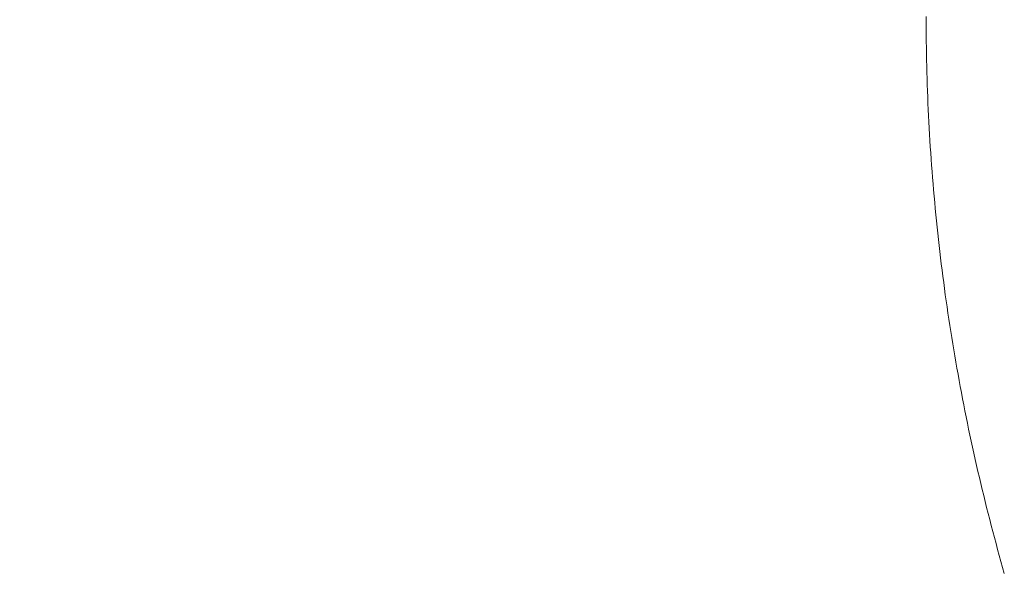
# Model space of a CAD drawing. Header units: centimetres. Extents: x -35.4 to 36.6, y -19.9 to 18.9.
# Tile 15 of 256: x -24.869 to -24.381, y -11.275 to -11.002. Entities that reach past the tile are written whole.
import ezdxf

# ---------------------------------------------------------------- set-up
doc = ezdxf.new("R2010")
doc.units = ezdxf.units.CM
doc.header["$LTSCALE"] = 2.54
doc.layers.add('Lucido design-1', color=7, linetype='Continuous')

# ---------------------------------------------------------------- blocks, each defined once
blk = doc.blocks.new('Gruppo-1')
at = {"color": 92, "linetype": 'Continuous', "lineweight": 9}
for points, invisible_edges in [([(-35.42, 18.9, 0), (-35.42, -19.9, 0), (-24.42, -11.00005, 0), (-35.42, 18.9, 0)], 14), ([(-35.42, 18.9, -1.2), (-35.42, -19.9, -1.2), (-24.42, -11.00005, -1.2), (-35.42, 18.9, -1.2)], 14), ([(-35.42, -19.9, 0), (-24.42, -11.00312, 0), (-24.42, -11.00005, 0), (-35.42, -19.9, 0)], 13), ([(-35.42, -19.9, -1.2), (-24.42, -11.00312, -1.2), (-24.42, -11.00005, -1.2), (-35.42, -19.9, -1.2)], 13), ([(-35.42, -19.9, 0), (-24.41998, -11.00619, 0), (-24.42, -11.00312, 0), (-35.42, -19.9, 0)], 13), ([(-35.42, -19.9, -1.2), (-24.41998, -11.00619, -1.2), (-24.42, -11.00312, -1.2), (-35.42, -19.9, -1.2)], 13), ([(-35.42, -19.9, 0), (-24.41996, -11.00926, 0), (-24.41998, -11.00619, 0), (-35.42, -19.9, 0)], 13), ([(-35.42, -19.9, -1.2), (-24.41996, -11.00926, -1.2), (-24.41998, -11.00619, -1.2), (-35.42, -19.9, -1.2)], 13), ([(-35.42, -19.9, 0), (-24.41992, -11.01233, 0), (-24.41996, -11.00926, 0), (-35.42, -19.9, 0)], 13), ([(-35.42, -19.9, -1.2), (-24.41992, -11.01233, -1.2), (-24.41996, -11.00926, -1.2), (-35.42, -19.9, -1.2)], 13), ([(-35.42, -19.9, 0), (-24.41988, -11.01539, 0), (-24.41992, -11.01233, 0), (-35.42, -19.9, 0)], 13), ([(-35.42, -19.9, -1.2), (-24.41988, -11.01539, -1.2), (-24.41992, -11.01233, -1.2), (-35.42, -19.9, -1.2)], 13), ([(-35.42, -19.9, 0), (-24.41983, -11.01846, 0), (-24.41988, -11.01539, 0), (-35.42, -19.9, 0)], 13), ([(-35.42, -19.9, -1.2), (-24.41983, -11.01846, -1.2), (-24.41988, -11.01539, -1.2), (-35.42, -19.9, -1.2)], 13), ([(-35.42, -19.9, 0), (-24.41977, -11.02153, 0), (-24.41983, -11.01846, 0), (-35.42, -19.9, 0)], 13), ([(-35.42, -19.9, -1.2), (-24.41977, -11.02153, -1.2), (-24.41983, -11.01846, -1.2), (-35.42, -19.9, -1.2)], 13), ([(-35.42, -19.9, 0), (-24.4197, -11.02459, 0), (-24.41977, -11.02153, 0), (-35.42, -19.9, 0)], 13), ([(-35.42, -19.9, -1.2), (-24.4197, -11.02459, -1.2), (-24.41977, -11.02153, -1.2), (-35.42, -19.9, -1.2)], 13), ([(-35.42, -19.9, 0), (-24.41962, -11.02766, 0), (-24.4197, -11.02459, 0), (-35.42, -19.9, 0)], 13), ([(-35.42, -19.9, -1.2), (-24.41962, -11.02766, -1.2), (-24.4197, -11.02459, -1.2), (-35.42, -19.9, -1.2)], 13), ([(-35.42, -19.9, 0), (-24.41953, -11.03073, 0), (-24.41962, -11.02766, 0), (-35.42, -19.9, 0)], 13), ([(-35.42, -19.9, -1.2), (-24.41953, -11.03073, -1.2), (-24.41962, -11.02766, -1.2), (-35.42, -19.9, -1.2)], 13), ([(-35.42, -19.9, 0), (-24.41943, -11.03379, 0), (-24.41953, -11.03073, 0), (-35.42, -19.9, 0)], 13), ([(-35.42, -19.9, -1.2), (-24.41943, -11.03379, -1.2), (-24.41953, -11.03073, -1.2), (-35.42, -19.9, -1.2)], 13), ([(-35.42, -19.9, 0), (-24.41932, -11.03686, 0), (-24.41943, -11.03379, 0), (-35.42, -19.9, 0)], 13), ([(-35.42, -19.9, -1.2), (-24.41932, -11.03686, -1.2), (-24.41943, -11.03379, -1.2), (-35.42, -19.9, -1.2)], 13), ([(-35.42, -19.9, 0), (-24.4192, -11.03993, 0), (-24.41932, -11.03686, 0), (-35.42, -19.9, 0)], 13), ([(-35.42, -19.9, -1.2), (-24.4192, -11.03993, -1.2), (-24.41932, -11.03686, -1.2), (-35.42, -19.9, -1.2)], 13), ([(-35.42, -19.9, 0), (-24.41908, -11.04299, 0), (-24.4192, -11.03993, 0), (-35.42, -19.9, 0)], 13), ([(-35.42, -19.9, -1.2), (-24.41908, -11.04299, -1.2), (-24.4192, -11.03993, -1.2), (-35.42, -19.9, -1.2)], 13), ([(-35.42, -19.9, 0), (-24.41894, -11.04606, 0), (-24.41908, -11.04299, 0), (-35.42, -19.9, 0)], 13), ([(-35.42, -19.9, -1.2), (-24.41894, -11.04606, -1.2), (-24.41908, -11.04299, -1.2), (-35.42, -19.9, -1.2)], 13), ([(-35.42, -19.9, 0), (-24.4188, -11.04912, 0), (-24.41894, -11.04606, 0), (-35.42, -19.9, 0)], 13), ([(-35.42, -19.9, -1.2), (-24.4188, -11.04912, -1.2), (-24.41894, -11.04606, -1.2), (-35.42, -19.9, -1.2)], 13), ([(-35.42, -19.9, 0), (-24.41864, -11.05219, 0), (-24.4188, -11.04912, 0), (-35.42, -19.9, 0)], 13), ([(-35.42, -19.9, -1.2), (-24.41864, -11.05219, -1.2), (-24.4188, -11.04912, -1.2), (-35.42, -19.9, -1.2)], 13), ([(-35.42, -19.9, 0), (-24.41848, -11.05525, 0), (-24.41864, -11.05219, 0), (-35.42, -19.9, 0)], 13), ([(-35.42, -19.9, -1.2), (-24.41848, -11.05525, -1.2), (-24.41864, -11.05219, -1.2), (-35.42, -19.9, -1.2)], 13), ([(-35.42, -19.9, 0), (-24.4183, -11.05831, 0), (-24.41848, -11.05525, 0), (-35.42, -19.9, 0)], 13), ([(-35.42, -19.9, -1.2), (-24.4183, -11.05831, -1.2), (-24.41848, -11.05525, -1.2), (-35.42, -19.9, -1.2)], 13), ([(-35.42, -19.9, 0), (-24.41812, -11.06137, 0), (-24.4183, -11.05831, 0), (-35.42, -19.9, 0)], 13), ([(-35.42, -19.9, -1.2), (-24.41812, -11.06137, -1.2), (-24.4183, -11.05831, -1.2), (-35.42, -19.9, -1.2)], 13), ([(-35.42, -19.9, 0), (-24.41793, -11.06444, 0), (-24.41812, -11.06137, 0), (-35.42, -19.9, 0)], 13), ([(-35.42, -19.9, -1.2), (-24.41793, -11.06444, -1.2), (-24.41812, -11.06137, -1.2), (-35.42, -19.9, -1.2)], 13), ([(-35.42, -19.9, 0), (-24.41772, -11.0675, 0), (-24.41793, -11.06444, 0), (-35.42, -19.9, 0)], 13), ([(-35.42, -19.9, -1.2), (-24.41772, -11.0675, -1.2), (-24.41793, -11.06444, -1.2), (-35.42, -19.9, -1.2)], 13), ([(-35.42, -19.9, 0), (-24.41751, -11.07056, 0), (-24.41772, -11.0675, 0), (-35.42, -19.9, 0)], 13), ([(-35.42, -19.9, -1.2), (-24.41751, -11.07056, -1.2), (-24.41772, -11.0675, -1.2), (-35.42, -19.9, -1.2)], 13), ([(-35.42, -19.9, 0), (-24.41729, -11.07362, 0), (-24.41751, -11.07056, 0), (-35.42, -19.9, 0)], 13), ([(-35.42, -19.9, -1.2), (-24.41729, -11.07362, -1.2), (-24.41751, -11.07056, -1.2), (-35.42, -19.9, -1.2)], 13), ([(-35.42, -19.9, 0), (-24.41706, -11.07668, 0), (-24.41729, -11.07362, 0), (-35.42, -19.9, 0)], 13), ([(-35.42, -19.9, -1.2), (-24.41706, -11.07668, -1.2), (-24.41729, -11.07362, -1.2), (-35.42, -19.9, -1.2)], 13), ([(-35.42, -19.9, 0), (-24.41682, -11.07974, 0), (-24.41706, -11.07668, 0), (-35.42, -19.9, 0)], 13), ([(-35.42, -19.9, -1.2), (-24.41682, -11.07974, -1.2), (-24.41706, -11.07668, -1.2), (-35.42, -19.9, -1.2)], 13), ([(-35.42, -19.9, 0), (-24.41657, -11.08279, 0), (-24.41682, -11.07974, 0), (-35.42, -19.9, 0)], 13), ([(-35.42, -19.9, -1.2), (-24.41657, -11.08279, -1.2), (-24.41682, -11.07974, -1.2), (-35.42, -19.9, -1.2)], 13), ([(-35.42, -19.9, 0), (-24.41631, -11.08585, 0), (-24.41657, -11.08279, 0), (-35.42, -19.9, 0)], 13), ([(-35.42, -19.9, -1.2), (-24.41631, -11.08585, -1.2), (-24.41657, -11.08279, -1.2), (-35.42, -19.9, -1.2)], 13), ([(-35.42, -19.9, 0), (-24.41604, -11.08891, 0), (-24.41631, -11.08585, 0), (-35.42, -19.9, 0)], 13), ([(-35.42, -19.9, -1.2), (-24.41604, -11.08891, -1.2), (-24.41631, -11.08585, -1.2), (-35.42, -19.9, -1.2)], 13), ([(-35.42, -19.9, 0), (-24.41577, -11.09196, 0), (-24.41604, -11.08891, 0), (-35.42, -19.9, 0)], 13), ([(-35.42, -19.9, -1.2), (-24.41577, -11.09196, -1.2), (-24.41604, -11.08891, -1.2), (-35.42, -19.9, -1.2)], 13), ([(-35.42, -19.9, 0), (-24.41548, -11.09502, 0), (-24.41577, -11.09196, 0), (-35.42, -19.9, 0)], 13), ([(-35.42, -19.9, -1.2), (-24.41548, -11.09502, -1.2), (-24.41577, -11.09196, -1.2), (-35.42, -19.9, -1.2)], 13), ([(-35.42, -19.9, 0), (-24.41518, -11.09807, 0), (-24.41548, -11.09502, 0), (-35.42, -19.9, 0)], 13), ([(-35.42, -19.9, -1.2), (-24.41518, -11.09807, -1.2), (-24.41548, -11.09502, -1.2), (-35.42, -19.9, -1.2)], 13), ([(-35.42, -19.9, 0), (-24.41488, -11.10112, 0), (-24.41518, -11.09807, 0), (-35.42, -19.9, 0)], 13), ([(-35.42, -19.9, -1.2), (-24.41488, -11.10112, -1.2), (-24.41518, -11.09807, -1.2), (-35.42, -19.9, -1.2)], 13), ([(-35.42, -19.9, 0), (-24.41456, -11.10418, 0), (-24.41488, -11.10112, 0), (-35.42, -19.9, 0)], 13), ([(-35.42, -19.9, -1.2), (-24.41456, -11.10418, -1.2), (-24.41488, -11.10112, -1.2), (-35.42, -19.9, -1.2)], 13), ([(-35.42, -19.9, 0), (-24.41424, -11.10723, 0), (-24.41456, -11.10418, 0), (-35.42, -19.9, 0)], 13), ([(-35.42, -19.9, -1.2), (-24.41424, -11.10723, -1.2), (-24.41456, -11.10418, -1.2), (-35.42, -19.9, -1.2)], 13), ([(-35.42, -19.9, 0), (-24.41391, -11.11028, 0), (-24.41424, -11.10723, 0), (-35.42, -19.9, 0)], 13), ([(-35.42, -19.9, -1.2), (-24.41391, -11.11028, -1.2), (-24.41424, -11.10723, -1.2), (-35.42, -19.9, -1.2)], 13), ([(-35.42, -19.9, 0), (-24.41356, -11.11332, 0), (-24.41391, -11.11028, 0), (-35.42, -19.9, 0)], 13), ([(-35.42, -19.9, -1.2), (-24.41356, -11.11332, -1.2), (-24.41391, -11.11028, -1.2), (-35.42, -19.9, -1.2)], 13), ([(-35.42, -19.9, 0), (-24.41321, -11.11637, 0), (-24.41356, -11.11332, 0), (-35.42, -19.9, 0)], 13), ([(-35.42, -19.9, -1.2), (-24.41321, -11.11637, -1.2), (-24.41356, -11.11332, -1.2), (-35.42, -19.9, -1.2)], 13), ([(-35.42, -19.9, 0), (-24.41285, -11.11942, 0), (-24.41321, -11.11637, 0), (-35.42, -19.9, 0)], 13), ([(-35.42, -19.9, -1.2), (-24.41285, -11.11942, -1.2), (-24.41321, -11.11637, -1.2), (-35.42, -19.9, -1.2)], 13), ([(-35.42, -19.9, 0), (-24.41248, -11.12246, 0), (-24.41285, -11.11942, 0), (-35.42, -19.9, 0)], 13), ([(-35.42, -19.9, -1.2), (-24.41248, -11.12246, -1.2), (-24.41285, -11.11942, -1.2), (-35.42, -19.9, -1.2)], 13), ([(-35.42, -19.9, 0), (-24.4121, -11.12551, 0), (-24.41248, -11.12246, 0), (-35.42, -19.9, 0)], 13), ([(-35.42, -19.9, -1.2), (-24.4121, -11.12551, -1.2), (-24.41248, -11.12246, -1.2), (-35.42, -19.9, -1.2)], 13), ([(-35.42, -19.9, 0), (-24.41171, -11.12855, 0), (-24.4121, -11.12551, 0), (-35.42, -19.9, 0)], 13), ([(-35.42, -19.9, -1.2), (-24.41171, -11.12855, -1.2), (-24.4121, -11.12551, -1.2), (-35.42, -19.9, -1.2)], 13), ([(-35.42, -19.9, 0), (-24.41131, -11.13159, 0), (-24.41171, -11.12855, 0), (-35.42, -19.9, 0)], 13), ([(-35.42, -19.9, -1.2), (-24.41131, -11.13159, -1.2), (-24.41171, -11.12855, -1.2), (-35.42, -19.9, -1.2)], 13), ([(-35.42, -19.9, 0), (-24.4109, -11.13463, 0), (-24.41131, -11.13159, 0), (-35.42, -19.9, 0)], 13), ([(-35.42, -19.9, -1.2), (-24.4109, -11.13463, -1.2), (-24.41131, -11.13159, -1.2), (-35.42, -19.9, -1.2)], 13), ([(-35.42, -19.9, 0), (-24.41049, -11.13767, 0), (-24.4109, -11.13463, 0), (-35.42, -19.9, 0)], 13), ([(-35.42, -19.9, -1.2), (-24.41049, -11.13767, -1.2), (-24.4109, -11.13463, -1.2), (-35.42, -19.9, -1.2)], 13), ([(-35.42, -19.9, 0), (-24.41006, -11.14071, 0), (-24.41049, -11.13767, 0), (-35.42, -19.9, 0)], 13), ([(-35.42, -19.9, -1.2), (-24.41006, -11.14071, -1.2), (-24.41049, -11.13767, -1.2), (-35.42, -19.9, -1.2)], 13), ([(-35.42, -19.9, 0), (-24.40962, -11.14375, 0), (-24.41006, -11.14071, 0), (-35.42, -19.9, 0)], 13), ([(-35.42, -19.9, -1.2), (-24.40962, -11.14375, -1.2), (-24.41006, -11.14071, -1.2), (-35.42, -19.9, -1.2)], 13), ([(-35.42, -19.9, 0), (-24.40918, -11.14678, 0), (-24.40962, -11.14375, 0), (-35.42, -19.9, 0)], 13), ([(-35.42, -19.9, -1.2), (-24.40918, -11.14678, -1.2), (-24.40962, -11.14375, -1.2), (-35.42, -19.9, -1.2)], 13), ([(-35.42, -19.9, 0), (-24.40872, -11.14982, 0), (-24.40918, -11.14678, 0), (-35.42, -19.9, 0)], 13), ([(-35.42, -19.9, -1.2), (-24.40872, -11.14982, -1.2), (-24.40918, -11.14678, -1.2), (-35.42, -19.9, -1.2)], 13), ([(-35.42, -19.9, 0), (-24.40826, -11.15285, 0), (-24.40872, -11.14982, 0), (-35.42, -19.9, 0)], 13), ([(-35.42, -19.9, -1.2), (-24.40826, -11.15285, -1.2), (-24.40872, -11.14982, -1.2), (-35.42, -19.9, -1.2)], 13), ([(-35.42, -19.9, 0), (-24.40778, -11.15588, 0), (-24.40826, -11.15285, 0), (-35.42, -19.9, 0)], 13), ([(-35.42, -19.9, -1.2), (-24.40778, -11.15588, -1.2), (-24.40826, -11.15285, -1.2), (-35.42, -19.9, -1.2)], 13), ([(-35.42, -19.9, 0), (-24.4073, -11.15891, 0), (-24.40778, -11.15588, 0), (-35.42, -19.9, 0)], 13), ([(-35.42, -19.9, -1.2), (-24.4073, -11.15891, -1.2), (-24.40778, -11.15588, -1.2), (-35.42, -19.9, -1.2)], 13), ([(-35.42, -19.9, 0), (-24.40681, -11.16194, 0), (-24.4073, -11.15891, 0), (-35.42, -19.9, 0)], 13), ([(-35.42, -19.9, -1.2), (-24.40681, -11.16194, -1.2), (-24.4073, -11.15891, -1.2), (-35.42, -19.9, -1.2)], 13), ([(-35.42, -19.9, 0), (-24.40631, -11.16497, 0), (-24.40681, -11.16194, 0), (-35.42, -19.9, 0)], 13), ([(-35.42, -19.9, -1.2), (-24.40631, -11.16497, -1.2), (-24.40681, -11.16194, -1.2), (-35.42, -19.9, -1.2)], 13), ([(-35.42, -19.9, 0), (-24.4058, -11.16799, 0), (-24.40631, -11.16497, 0), (-35.42, -19.9, 0)], 13), ([(-35.42, -19.9, -1.2), (-24.4058, -11.16799, -1.2), (-24.40631, -11.16497, -1.2), (-35.42, -19.9, -1.2)], 13), ([(-35.42, -19.9, 0), (-24.40528, -11.17102, 0), (-24.4058, -11.16799, 0), (-35.42, -19.9, 0)], 13), ([(-35.42, -19.9, -1.2), (-24.40528, -11.17102, -1.2), (-24.4058, -11.16799, -1.2), (-35.42, -19.9, -1.2)], 13), ([(-35.42, -19.9, 0), (-24.40475, -11.17404, 0), (-24.40528, -11.17102, 0), (-35.42, -19.9, 0)], 13), ([(-35.42, -19.9, -1.2), (-24.40475, -11.17404, -1.2), (-24.40528, -11.17102, -1.2), (-35.42, -19.9, -1.2)], 13), ([(-35.42, -19.9, 0), (-24.40421, -11.17706, 0), (-24.40475, -11.17404, 0), (-35.42, -19.9, 0)], 13), ([(-35.42, -19.9, -1.2), (-24.40421, -11.17706, -1.2), (-24.40475, -11.17404, -1.2), (-35.42, -19.9, -1.2)], 13), ([(-35.42, -19.9, 0), (-24.40366, -11.18008, 0), (-24.40421, -11.17706, 0), (-35.42, -19.9, 0)], 13), ([(-35.42, -19.9, -1.2), (-24.40366, -11.18008, -1.2), (-24.40421, -11.17706, -1.2), (-35.42, -19.9, -1.2)], 13), ([(-35.42, -19.9, 0), (-24.40311, -11.18309, 0), (-24.40366, -11.18008, 0), (-35.42, -19.9, 0)], 13), ([(-35.42, -19.9, -1.2), (-24.40311, -11.18309, -1.2), (-24.40366, -11.18008, -1.2), (-35.42, -19.9, -1.2)], 13), ([(-35.42, -19.9, 0), (-24.40254, -11.18611, 0), (-24.40311, -11.18309, 0), (-35.42, -19.9, 0)], 13), ([(-35.42, -19.9, -1.2), (-24.40254, -11.18611, -1.2), (-24.40311, -11.18309, -1.2), (-35.42, -19.9, -1.2)], 13), ([(-35.42, -19.9, 0), (-24.40196, -11.18912, 0), (-24.40254, -11.18611, 0), (-35.42, -19.9, 0)], 13), ([(-35.42, -19.9, -1.2), (-24.40196, -11.18912, -1.2), (-24.40254, -11.18611, -1.2), (-35.42, -19.9, -1.2)], 13), ([(-35.42, -19.9, 0), (-24.40138, -11.19213, 0), (-24.40196, -11.18912, 0), (-35.42, -19.9, 0)], 13), ([(-35.42, -19.9, -1.2), (-24.40138, -11.19213, -1.2), (-24.40196, -11.18912, -1.2), (-35.42, -19.9, -1.2)], 13), ([(-35.42, -19.9, 0), (-24.40079, -11.19514, 0), (-24.40138, -11.19213, 0), (-35.42, -19.9, 0)], 13), ([(-35.42, -19.9, -1.2), (-24.40079, -11.19514, -1.2), (-24.40138, -11.19213, -1.2), (-35.42, -19.9, -1.2)], 13), ([(-35.42, -19.9, 0), (-24.40018, -11.19815, 0), (-24.40079, -11.19514, 0), (-35.42, -19.9, 0)], 13), ([(-35.42, -19.9, -1.2), (-24.40018, -11.19815, -1.2), (-24.40079, -11.19514, -1.2), (-35.42, -19.9, -1.2)], 13), ([(-35.42, -19.9, 0), (-24.39957, -11.20116, 0), (-24.40018, -11.19815, 0), (-35.42, -19.9, 0)], 13), ([(-35.42, -19.9, -1.2), (-24.39957, -11.20116, -1.2), (-24.40018, -11.19815, -1.2), (-35.42, -19.9, -1.2)], 13), ([(-35.42, -19.9, 0), (-24.39895, -11.20416, 0), (-24.39957, -11.20116, 0), (-35.42, -19.9, 0)], 13), ([(-35.42, -19.9, -1.2), (-24.39895, -11.20416, -1.2), (-24.39957, -11.20116, -1.2), (-35.42, -19.9, -1.2)], 13), ([(-35.42, -19.9, 0), (-24.39832, -11.20717, 0), (-24.39895, -11.20416, 0), (-35.42, -19.9, 0)], 13), ([(-35.42, -19.9, -1.2), (-24.39832, -11.20717, -1.2), (-24.39895, -11.20416, -1.2), (-35.42, -19.9, -1.2)], 13), ([(-35.42, -19.9, 0), (-24.39768, -11.21017, 0), (-24.39832, -11.20717, 0), (-35.42, -19.9, 0)], 13), ([(-35.42, -19.9, -1.2), (-24.39768, -11.21017, -1.2), (-24.39832, -11.20717, -1.2), (-35.42, -19.9, -1.2)], 13), ([(-35.42, -19.9, 0), (-24.39703, -11.21316, 0), (-24.39768, -11.21017, 0), (-35.42, -19.9, 0)], 13), ([(-35.42, -19.9, -1.2), (-24.39703, -11.21316, -1.2), (-24.39768, -11.21017, -1.2), (-35.42, -19.9, -1.2)], 13), ([(-35.42, -19.9, 0), (-24.39637, -11.21616, 0), (-24.39703, -11.21316, 0), (-35.42, -19.9, 0)], 13), ([(-35.42, -19.9, -1.2), (-24.39637, -11.21616, -1.2), (-24.39703, -11.21316, -1.2), (-35.42, -19.9, -1.2)], 13), ([(-35.42, -19.9, 0), (-24.3957, -11.21915, 0), (-24.39637, -11.21616, 0), (-35.42, -19.9, 0)], 13), ([(-35.42, -19.9, -1.2), (-24.3957, -11.21915, -1.2), (-24.39637, -11.21616, -1.2), (-35.42, -19.9, -1.2)], 13), ([(-35.42, -19.9, 0), (-24.39503, -11.22215, 0), (-24.3957, -11.21915, 0), (-35.42, -19.9, 0)], 13), ([(-35.42, -19.9, -1.2), (-24.39503, -11.22215, -1.2), (-24.3957, -11.21915, -1.2), (-35.42, -19.9, -1.2)], 13), ([(-35.42, -19.9, 0), (-24.39434, -11.22514, 0), (-24.39503, -11.22215, 0), (-35.42, -19.9, 0)], 13), ([(-35.42, -19.9, -1.2), (-24.39434, -11.22514, -1.2), (-24.39503, -11.22215, -1.2), (-35.42, -19.9, -1.2)], 13), ([(-35.42, -19.9, 0), (-24.39364, -11.22813, 0), (-24.39434, -11.22514, 0), (-35.42, -19.9, 0)], 13), ([(-35.42, -19.9, -1.2), (-24.39364, -11.22813, -1.2), (-24.39434, -11.22514, -1.2), (-35.42, -19.9, -1.2)], 13), ([(-35.42, -19.9, 0), (-24.39294, -11.23111, 0), (-24.39364, -11.22813, 0), (-35.42, -19.9, 0)], 13), ([(-35.42, -19.9, -1.2), (-24.39294, -11.23111, -1.2), (-24.39364, -11.22813, -1.2), (-35.42, -19.9, -1.2)], 13), ([(-35.42, -19.9, 0), (-24.39223, -11.2341, 0), (-24.39294, -11.23111, 0), (-35.42, -19.9, 0)], 13), ([(-35.42, -19.9, -1.2), (-24.39223, -11.2341, -1.2), (-24.39294, -11.23111, -1.2), (-35.42, -19.9, -1.2)], 13), ([(-35.42, -19.9, 0), (-24.3915, -11.23708, 0), (-24.39223, -11.2341, 0), (-35.42, -19.9, 0)], 13), ([(-35.42, -19.9, -1.2), (-24.3915, -11.23708, -1.2), (-24.39223, -11.2341, -1.2), (-35.42, -19.9, -1.2)], 13), ([(-35.42, -19.9, 0), (-24.39077, -11.24006, 0), (-24.3915, -11.23708, 0), (-35.42, -19.9, 0)], 13), ([(-35.42, -19.9, -1.2), (-24.39077, -11.24006, -1.2), (-24.3915, -11.23708, -1.2), (-35.42, -19.9, -1.2)], 13), ([(-35.42, -19.9, 0), (-24.39003, -11.24303, 0), (-24.39077, -11.24006, 0), (-35.42, -19.9, 0)], 13), ([(-35.42, -19.9, -1.2), (-24.39003, -11.24303, -1.2), (-24.39077, -11.24006, -1.2), (-35.42, -19.9, -1.2)], 13), ([(-35.42, -19.9, 0), (-24.38928, -11.24601, 0), (-24.39003, -11.24303, 0), (-35.42, -19.9, 0)], 13), ([(-35.42, -19.9, -1.2), (-24.38928, -11.24601, -1.2), (-24.39003, -11.24303, -1.2), (-35.42, -19.9, -1.2)], 13), ([(-35.42, -19.9, 0), (-24.38852, -11.24898, 0), (-24.38928, -11.24601, 0), (-35.42, -19.9, 0)], 13), ([(-35.42, -19.9, -1.2), (-24.38852, -11.24898, -1.2), (-24.38928, -11.24601, -1.2), (-35.42, -19.9, -1.2)], 13), ([(-35.42, -19.9, 0), (-24.38775, -11.25195, 0), (-24.38852, -11.24898, 0), (-35.42, -19.9, 0)], 13), ([(-35.42, -19.9, -1.2), (-24.38775, -11.25195, -1.2), (-24.38852, -11.24898, -1.2), (-35.42, -19.9, -1.2)], 13), ([(-35.42, -19.9, 0), (-24.38698, -11.25492, 0), (-24.38775, -11.25195, 0), (-35.42, -19.9, 0)], 13), ([(-35.42, -19.9, -1.2), (-24.38698, -11.25492, -1.2), (-24.38775, -11.25195, -1.2), (-35.42, -19.9, -1.2)], 13), ([(-35.42, -19.9, 0), (-24.38619, -11.25788, 0), (-24.38698, -11.25492, 0), (-35.42, -19.9, 0)], 13), ([(-35.42, -19.9, -1.2), (-24.38619, -11.25788, -1.2), (-24.38698, -11.25492, -1.2), (-35.42, -19.9, -1.2)], 13), ([(-35.42, -19.9, 0), (-24.38539, -11.26085, 0), (-24.38619, -11.25788, 0), (-35.42, -19.9, 0)], 13), ([(-35.42, -19.9, -1.2), (-24.38539, -11.26085, -1.2), (-24.38619, -11.25788, -1.2), (-35.42, -19.9, -1.2)], 13), ([(-35.42, -19.9, 0), (-24.38459, -11.26381, 0), (-24.38539, -11.26085, 0), (-35.42, -19.9, 0)], 13), ([(-35.42, -19.9, -1.2), (-24.38459, -11.26381, -1.2), (-24.38539, -11.26085, -1.2), (-35.42, -19.9, -1.2)], 13), ([(-35.42, -19.9, 0), (-24.38378, -11.26677, 0), (-24.38459, -11.26381, 0), (-35.42, -19.9, 0)], 13), ([(-35.42, -19.9, -1.2), (-24.38378, -11.26677, -1.2), (-24.38459, -11.26381, -1.2), (-35.42, -19.9, -1.2)], 13), ([(-35.42, -19.9, 0), (-24.38295, -11.26972, 0), (-24.38378, -11.26677, 0), (-35.42, -19.9, 0)], 13), ([(-35.42, -19.9, -1.2), (-24.38295, -11.26972, -1.2), (-24.38378, -11.26677, -1.2), (-35.42, -19.9, -1.2)], 13), ([(-35.42, -19.9, 0), (-24.38212, -11.27268, 0), (-24.38295, -11.26972, 0), (-35.42, -19.9, 0)], 13), ([(-35.42, -19.9, -1.2), (-24.38212, -11.27268, -1.2), (-24.38295, -11.26972, -1.2), (-35.42, -19.9, -1.2)], 13), ([(-35.42, -19.9, 0), (-24.38128, -11.27563, 0), (-24.38212, -11.27268, 0), (-35.42, -19.9, 0)], 13), ([(-35.42, -19.9, -1.2), (-24.38128, -11.27563, -1.2), (-24.38212, -11.27268, -1.2), (-35.42, -19.9, -1.2)], 13)]:
    blk.add_3dface(points, dxfattribs=dict(at, invisible_edges=invisible_edges))
for points in [[(-24.42, -11.00005, -1.2), (-24.42, -11.00005, 0), (-24.42, -11.00312, 0), (-24.42, -11.00312, -1.2)], [(-24.42, -11.00312, -1.2), (-24.42, -11.00312, 0), (-24.41998, -11.00619, 0), (-24.41998, -11.00619, -1.2)], [(-24.41998, -11.00619, -1.2), (-24.41998, -11.00619, 0), (-24.41996, -11.00926, 0), (-24.41996, -11.00926, -1.2)], [(-24.41996, -11.00926, -1.2), (-24.41996, -11.00926, 0), (-24.41992, -11.01233, 0), (-24.41992, -11.01233, -1.2)], [(-24.41992, -11.01233, -1.2), (-24.41992, -11.01233, 0), (-24.41988, -11.01539, 0), (-24.41988, -11.01539, -1.2)], [(-24.41988, -11.01539, -1.2), (-24.41988, -11.01539, 0), (-24.41983, -11.01846, 0), (-24.41983, -11.01846, -1.2)], [(-24.41983, -11.01846, -1.2), (-24.41983, -11.01846, 0), (-24.41977, -11.02153, 0), (-24.41977, -11.02153, -1.2)], [(-24.41977, -11.02153, -1.2), (-24.41977, -11.02153, 0), (-24.4197, -11.02459, 0), (-24.4197, -11.02459, -1.2)], [(-24.4197, -11.02459, -1.2), (-24.4197, -11.02459, 0), (-24.41962, -11.02766, 0), (-24.41962, -11.02766, -1.2)], [(-24.41962, -11.02766, -1.2), (-24.41962, -11.02766, 0), (-24.41953, -11.03073, 0), (-24.41953, -11.03073, -1.2)], [(-24.41953, -11.03073, -1.2), (-24.41953, -11.03073, 0), (-24.41943, -11.03379, 0), (-24.41943, -11.03379, -1.2)], [(-24.41943, -11.03379, -1.2), (-24.41943, -11.03379, 0), (-24.41932, -11.03686, 0), (-24.41932, -11.03686, -1.2)], [(-24.41932, -11.03686, -1.2), (-24.41932, -11.03686, 0), (-24.4192, -11.03993, 0), (-24.4192, -11.03993, -1.2)], [(-24.4192, -11.03993, -1.2), (-24.4192, -11.03993, 0), (-24.41908, -11.04299, 0), (-24.41908, -11.04299, -1.2)], [(-24.41908, -11.04299, -1.2), (-24.41908, -11.04299, 0), (-24.41894, -11.04606, 0), (-24.41894, -11.04606, -1.2)], [(-24.41894, -11.04606, -1.2), (-24.41894, -11.04606, 0), (-24.4188, -11.04912, 0), (-24.4188, -11.04912, -1.2)], [(-24.4188, -11.04912, -1.2), (-24.4188, -11.04912, 0), (-24.41864, -11.05219, 0), (-24.41864, -11.05219, -1.2)], [(-24.41864, -11.05219, -1.2), (-24.41864, -11.05219, 0), (-24.41848, -11.05525, 0), (-24.41848, -11.05525, -1.2)], [(-24.41848, -11.05525, -1.2), (-24.41848, -11.05525, 0), (-24.4183, -11.05831, 0), (-24.4183, -11.05831, -1.2)], [(-24.4183, -11.05831, -1.2), (-24.4183, -11.05831, 0), (-24.41812, -11.06137, 0), (-24.41812, -11.06137, -1.2)], [(-24.41812, -11.06137, -1.2), (-24.41812, -11.06137, 0), (-24.41793, -11.06444, 0), (-24.41793, -11.06444, -1.2)], [(-24.41793, -11.06444, -1.2), (-24.41793, -11.06444, 0), (-24.41772, -11.0675, 0), (-24.41772, -11.0675, -1.2)], [(-24.41772, -11.0675, -1.2), (-24.41772, -11.0675, 0), (-24.41751, -11.07056, 0), (-24.41751, -11.07056, -1.2)], [(-24.41751, -11.07056, -1.2), (-24.41751, -11.07056, 0), (-24.41729, -11.07362, 0), (-24.41729, -11.07362, -1.2)], [(-24.41729, -11.07362, -1.2), (-24.41729, -11.07362, 0), (-24.41706, -11.07668, 0), (-24.41706, -11.07668, -1.2)], [(-24.41706, -11.07668, -1.2), (-24.41706, -11.07668, 0), (-24.41682, -11.07974, 0), (-24.41682, -11.07974, -1.2)], [(-24.41682, -11.07974, -1.2), (-24.41682, -11.07974, 0), (-24.41657, -11.08279, 0), (-24.41657, -11.08279, -1.2)], [(-24.41657, -11.08279, -1.2), (-24.41657, -11.08279, 0), (-24.41631, -11.08585, 0), (-24.41631, -11.08585, -1.2)], [(-24.41631, -11.08585, -1.2), (-24.41631, -11.08585, 0), (-24.41604, -11.08891, 0), (-24.41604, -11.08891, -1.2)], [(-24.41604, -11.08891, -1.2), (-24.41604, -11.08891, 0), (-24.41577, -11.09196, 0), (-24.41577, -11.09196, -1.2)], [(-24.41577, -11.09196, -1.2), (-24.41577, -11.09196, 0), (-24.41548, -11.09502, 0), (-24.41548, -11.09502, -1.2)], [(-24.41548, -11.09502, -1.2), (-24.41548, -11.09502, 0), (-24.41518, -11.09807, 0), (-24.41518, -11.09807, -1.2)], [(-24.41518, -11.09807, -1.2), (-24.41518, -11.09807, 0), (-24.41488, -11.10112, 0), (-24.41488, -11.10112, -1.2)], [(-24.41488, -11.10112, -1.2), (-24.41488, -11.10112, 0), (-24.41456, -11.10418, 0), (-24.41456, -11.10418, -1.2)], [(-24.41456, -11.10418, -1.2), (-24.41456, -11.10418, 0), (-24.41424, -11.10723, 0), (-24.41424, -11.10723, -1.2)], [(-24.41424, -11.10723, -1.2), (-24.41424, -11.10723, 0), (-24.41391, -11.11028, 0), (-24.41391, -11.11028, -1.2)], [(-24.41391, -11.11028, -1.2), (-24.41391, -11.11028, 0), (-24.41356, -11.11332, 0), (-24.41356, -11.11332, -1.2)], [(-24.41356, -11.11332, -1.2), (-24.41356, -11.11332, 0), (-24.41321, -11.11637, 0), (-24.41321, -11.11637, -1.2)], [(-24.41321, -11.11637, -1.2), (-24.41321, -11.11637, 0), (-24.41285, -11.11942, 0), (-24.41285, -11.11942, -1.2)], [(-24.41285, -11.11942, -1.2), (-24.41285, -11.11942, 0), (-24.41248, -11.12246, 0), (-24.41248, -11.12246, -1.2)], [(-24.41248, -11.12246, -1.2), (-24.41248, -11.12246, 0), (-24.4121, -11.12551, 0), (-24.4121, -11.12551, -1.2)], [(-24.4121, -11.12551, -1.2), (-24.4121, -11.12551, 0), (-24.41171, -11.12855, 0), (-24.41171, -11.12855, -1.2)], [(-24.41171, -11.12855, -1.2), (-24.41171, -11.12855, 0), (-24.41131, -11.13159, 0), (-24.41131, -11.13159, -1.2)], [(-24.41131, -11.13159, -1.2), (-24.41131, -11.13159, 0), (-24.4109, -11.13463, 0), (-24.4109, -11.13463, -1.2)], [(-24.4109, -11.13463, -1.2), (-24.4109, -11.13463, 0), (-24.41049, -11.13767, 0), (-24.41049, -11.13767, -1.2)], [(-24.41049, -11.13767, -1.2), (-24.41049, -11.13767, 0), (-24.41006, -11.14071, 0), (-24.41006, -11.14071, -1.2)], [(-24.41006, -11.14071, -1.2), (-24.41006, -11.14071, 0), (-24.40962, -11.14375, 0), (-24.40962, -11.14375, -1.2)], [(-24.40962, -11.14375, -1.2), (-24.40962, -11.14375, 0), (-24.40918, -11.14678, 0), (-24.40918, -11.14678, -1.2)], [(-24.40918, -11.14678, -1.2), (-24.40918, -11.14678, 0), (-24.40872, -11.14982, 0), (-24.40872, -11.14982, -1.2)], [(-24.40872, -11.14982, -1.2), (-24.40872, -11.14982, 0), (-24.40826, -11.15285, 0), (-24.40826, -11.15285, -1.2)], [(-24.40826, -11.15285, -1.2), (-24.40826, -11.15285, 0), (-24.40778, -11.15588, 0), (-24.40778, -11.15588, -1.2)], [(-24.40778, -11.15588, -1.2), (-24.40778, -11.15588, 0), (-24.4073, -11.15891, 0), (-24.4073, -11.15891, -1.2)], [(-24.4073, -11.15891, -1.2), (-24.4073, -11.15891, 0), (-24.40681, -11.16194, 0), (-24.40681, -11.16194, -1.2)], [(-24.40681, -11.16194, -1.2), (-24.40681, -11.16194, 0), (-24.40631, -11.16497, 0), (-24.40631, -11.16497, -1.2)], [(-24.40631, -11.16497, -1.2), (-24.40631, -11.16497, 0), (-24.4058, -11.16799, 0), (-24.4058, -11.16799, -1.2)], [(-24.4058, -11.16799, -1.2), (-24.4058, -11.16799, 0), (-24.40528, -11.17102, 0), (-24.40528, -11.17102, -1.2)], [(-24.40528, -11.17102, -1.2), (-24.40528, -11.17102, 0), (-24.40475, -11.17404, 0), (-24.40475, -11.17404, -1.2)], [(-24.40475, -11.17404, -1.2), (-24.40475, -11.17404, 0), (-24.40421, -11.17706, 0), (-24.40421, -11.17706, -1.2)], [(-24.40421, -11.17706, -1.2), (-24.40421, -11.17706, 0), (-24.40366, -11.18008, 0), (-24.40366, -11.18008, -1.2)], [(-24.40366, -11.18008, -1.2), (-24.40366, -11.18008, 0), (-24.40311, -11.18309, 0), (-24.40311, -11.18309, -1.2)], [(-24.40311, -11.18309, -1.2), (-24.40311, -11.18309, 0), (-24.40254, -11.18611, 0), (-24.40254, -11.18611, -1.2)], [(-24.40254, -11.18611, -1.2), (-24.40254, -11.18611, 0), (-24.40196, -11.18912, 0), (-24.40196, -11.18912, -1.2)], [(-24.40196, -11.18912, -1.2), (-24.40196, -11.18912, 0), (-24.40138, -11.19213, 0), (-24.40138, -11.19213, -1.2)], [(-24.40138, -11.19213, -1.2), (-24.40138, -11.19213, 0), (-24.40079, -11.19514, 0), (-24.40079, -11.19514, -1.2)], [(-24.40079, -11.19514, -1.2), (-24.40079, -11.19514, 0), (-24.40018, -11.19815, 0), (-24.40018, -11.19815, -1.2)], [(-24.40018, -11.19815, -1.2), (-24.40018, -11.19815, 0), (-24.39957, -11.20116, 0), (-24.39957, -11.20116, -1.2)], [(-24.39957, -11.20116, -1.2), (-24.39957, -11.20116, 0), (-24.39895, -11.20416, 0), (-24.39895, -11.20416, -1.2)], [(-24.39895, -11.20416, -1.2), (-24.39895, -11.20416, 0), (-24.39832, -11.20717, 0), (-24.39832, -11.20717, -1.2)], [(-24.39832, -11.20717, -1.2), (-24.39832, -11.20717, 0), (-24.39768, -11.21017, 0), (-24.39768, -11.21017, -1.2)], [(-24.39768, -11.21017, -1.2), (-24.39768, -11.21017, 0), (-24.39703, -11.21316, 0), (-24.39703, -11.21316, -1.2)], [(-24.39703, -11.21316, -1.2), (-24.39703, -11.21316, 0), (-24.39637, -11.21616, 0), (-24.39637, -11.21616, -1.2)], [(-24.39637, -11.21616, -1.2), (-24.39637, -11.21616, 0), (-24.3957, -11.21915, 0), (-24.3957, -11.21915, -1.2)], [(-24.3957, -11.21915, -1.2), (-24.3957, -11.21915, 0), (-24.39503, -11.22215, 0), (-24.39503, -11.22215, -1.2)], [(-24.39503, -11.22215, -1.2), (-24.39503, -11.22215, 0), (-24.39434, -11.22514, 0), (-24.39434, -11.22514, -1.2)], [(-24.39434, -11.22514, -1.2), (-24.39434, -11.22514, 0), (-24.39364, -11.22813, 0), (-24.39364, -11.22813, -1.2)], [(-24.39364, -11.22813, -1.2), (-24.39364, -11.22813, 0), (-24.39294, -11.23111, 0), (-24.39294, -11.23111, -1.2)], [(-24.39294, -11.23111, -1.2), (-24.39294, -11.23111, 0), (-24.39223, -11.2341, 0), (-24.39223, -11.2341, -1.2)], [(-24.39223, -11.2341, -1.2), (-24.39223, -11.2341, 0), (-24.3915, -11.23708, 0), (-24.3915, -11.23708, -1.2)], [(-24.3915, -11.23708, -1.2), (-24.3915, -11.23708, 0), (-24.39077, -11.24006, 0), (-24.39077, -11.24006, -1.2)], [(-24.39077, -11.24006, -1.2), (-24.39077, -11.24006, 0), (-24.39003, -11.24303, 0), (-24.39003, -11.24303, -1.2)], [(-24.39003, -11.24303, -1.2), (-24.39003, -11.24303, 0), (-24.38928, -11.24601, 0), (-24.38928, -11.24601, -1.2)], [(-24.38928, -11.24601, -1.2), (-24.38928, -11.24601, 0), (-24.38852, -11.24898, 0), (-24.38852, -11.24898, -1.2)], [(-24.38852, -11.24898, -1.2), (-24.38852, -11.24898, 0), (-24.38775, -11.25195, 0), (-24.38775, -11.25195, -1.2)], [(-24.38775, -11.25195, -1.2), (-24.38775, -11.25195, 0), (-24.38698, -11.25492, 0), (-24.38698, -11.25492, -1.2)], [(-24.38698, -11.25492, -1.2), (-24.38698, -11.25492, 0), (-24.38619, -11.25788, 0), (-24.38619, -11.25788, -1.2)], [(-24.38619, -11.25788, -1.2), (-24.38619, -11.25788, 0), (-24.38539, -11.26085, 0), (-24.38539, -11.26085, -1.2)], [(-24.38539, -11.26085, -1.2), (-24.38539, -11.26085, 0), (-24.38459, -11.26381, 0), (-24.38459, -11.26381, -1.2)], [(-24.38459, -11.26381, -1.2), (-24.38459, -11.26381, 0), (-24.38378, -11.26677, 0), (-24.38378, -11.26677, -1.2)], [(-24.38378, -11.26677, -1.2), (-24.38378, -11.26677, 0), (-24.38295, -11.26972, 0), (-24.38295, -11.26972, -1.2)], [(-24.38295, -11.26972, -1.2), (-24.38295, -11.26972, 0), (-24.38212, -11.27268, 0), (-24.38212, -11.27268, -1.2)], [(-24.38212, -11.27268, -1.2), (-24.38212, -11.27268, 0), (-24.38128, -11.27563, 0), (-24.38128, -11.27563, -1.2)]]:
    blk.add_3dface(points, dxfattribs=at)

msp = doc.modelspace()

# ---------------------------------------------------------------- block references
at = {"layer": 'Lucido design-1', "color": 7}
msp.add_blockref('Gruppo-1', (0, 0), dxfattribs=at)

doc.saveas('drawing.dxf')
